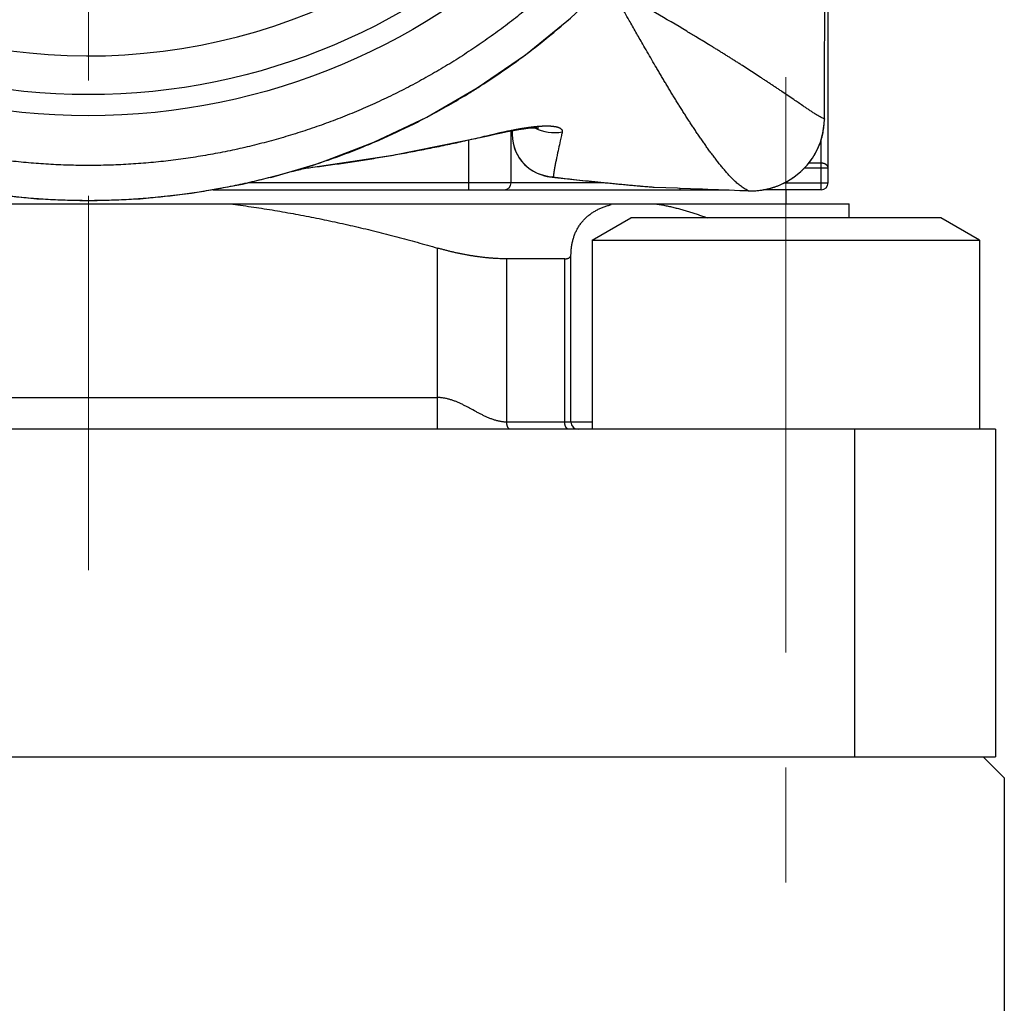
# Model space of a CAD drawing. Header units: millimetres. Extents: x 0 to 594, y 0 to 420.
# Tile 44 of 118: x 194 to 208, y 234 to 248. Entities that reach past the tile are written whole.
import ezdxf

# ---------------------------------------------------------------- set-up
doc = ezdxf.new("R2010")
doc.units = ezdxf.units.MM
doc.header["$LTSCALE"] = 0.257233
doc.linetypes.add('CENTER', pattern=[50.8, 31.75, -6.35, 6.35, -6.35])
doc.layers.add('NoLayerName_001', color=7, linetype='Continuous')

msp = doc.modelspace()

# ---------------------------------------------------------------- linework, layer by layer
at = {"layer": 'NoLayerName_001', "color": 2, "linetype": 'CENTER', "lineweight": 13}
for p, q in [((194.5831, 272.0514), (194.5831, 240.6013)), ((204.4831, 247.6013), (204.4831, 235.9513))]:
    msp.add_line(p, q, dxfattribs=at)
at = {"layer": 'NoLayerName_001', "color": 7, "linetype": 'Continuous', "lineweight": 25}
for p, q in [((205.0831, 246.1013), (205.0831, 255.6826)), ((200.1035, 247.4468), (200.7851, 247.9173)), ((199.3855, 247.0312), (200.1035, 247.4468)), ((198.6354, 246.6747), (199.3855, 247.0312)), ((200.5831, 246.1013), (200.5831, 246.8363)), ((200.5981, 246.8391), (200.5981, 246.7854)), ((197.8579, 246.3801), (198.6354, 246.6747)), ((197.1705, 246.177), (197.8579, 246.3801)), ((197.4709, 246.2594), (197.1705, 246.177)), ((197.7582, 246.3198), (197.7693, 246.3212)), ((196.7693, 246.0816), (197.3271, 246.2233)), ((196.3553, 246.0013), (203.6026, 246.0013)), ((202.6137, 246.0386), (202.9447, 246.0265)), ((202.9447, 246.0265), (202.984, 246.025)), ((202.984, 246.025), (203.2774, 246.0139)), ((203.2774, 246.0139), (203.2998, 246.0131)), ((204.9831, 246.0013), (204.1635, 246.0013)), ((204.4831, 246.0013), (204.4831, 245.8013)), ((183.7831, 245.8013), (205.3831, 245.8013)), ((205.3831, 245.6013), (205.3831, 245.8013)), ((201.7331, 245.2838), (202.2831, 245.6013)), ((206.6831, 245.6013), (202.2831, 245.6013)), ((207.2331, 245.2838), (206.6831, 245.6013)), ((201.7331, 245.2838), (207.2331, 245.2838)), ((201.7331, 245.2838), (201.7331, 242.6013)), ((207.2331, 245.2838), (207.2331, 242.6013)), ((201.3445, 245.021), (200.5215, 245.021)), ((201.4328, 242.7013), (201.4328, 245.0809)), ((207.4581, 242.6013), (181.7081, 242.6013)), ((205.2081, 242.6013), (199.7081, 242.6013)), ((207.4581, 242.6013), (207.4581, 237.9513)), ((181.7081, 237.9513), (207.4581, 237.9513)), ((181.8831, 237.9513), (207.2831, 237.9513)), ((207.2831, 237.9513), (207.5831, 237.6513)), ((207.5831, 237.6513), (207.5831, 225.9516))]:
    msp.add_line(p, q, dxfattribs=at)
at = {"layer": 'NoLayerName_001', "color": 8, "linetype": 'Continuous', "lineweight": 25}
for p, q in [((205.0292, 247.0062), (205.0293, 247.0025)), ((199.9831, 246.0013), (199.9831, 246.711)), ((200.2331, 246.767), (200.2343, 246.762)), ((204.9831, 246.0013), (204.9831, 246.7115)), ((204.9831, 246.3095), (204.744, 246.3095)), ((204.9831, 246.379), (204.8055, 246.379)), ((205.0831, 246.3095), (204.9831, 246.3095)), ((201.9047, 246.1013), (196.8498, 246.1013)), ((201.2528, 246.1717), (201.2071, 246.174)), ((204.463, 246.1013), (205.0831, 246.1013)), ((202.5444, 246.0442), (202.5796, 246.0414)), ((202.5796, 246.0414), (202.6137, 246.0386)), ((202.9831, 246.0013), (202.9831, 246.025)), ((203.9476, 245.9866), (203.9477, 245.9865)), ((199.5399, 242.6013), (199.5399, 245.1728)), ((200.5215, 242.7025), (200.5215, 245.021)), ((201.3445, 242.7013), (201.3445, 245.021)), ((189.6263, 243.0513), (199.5399, 243.0497)), ((201.4328, 242.7013), (200.5215, 242.7025)), ((201.7331, 242.7013), (201.4328, 242.7013)), ((205.4581, 242.6013), (205.4581, 237.9513))]:
    msp.add_line(p, q, dxfattribs=at)
at = {"layer": 'NoLayerName_001', "color": 7, "linetype": 'Continuous', "lineweight": 25}
for points in [[(200.7851, 247.9173), (201.426, 248.4391), (201.9499, 248.9353)], [(204.3809, 246.0624), (204.4925, 246.1153), (204.598, 246.1813), (204.6955, 246.2598), (204.7832, 246.3497), (204.8598, 246.4501), (204.9237, 246.5599), (204.9738, 246.678), (205.0087, 246.8034), (205.0269, 246.9349), (205.0292, 247.0025)], [(200.2343, 246.762), (200.2591, 246.7678), (200.3537, 246.7892), (200.445, 246.809), (200.5323, 246.8267), (200.6148, 246.8423), (200.6917, 246.8553), (200.762, 246.8657), (200.8245, 246.8734), (200.8783, 246.8784), (200.9226, 246.881), (200.9557, 246.8817), (200.9773, 246.8811)], [(197.7682, 246.3211), (198.9038, 246.4917), (200.2343, 246.762)], [(200.5981, 246.7854), (200.6013, 246.7239), (200.6109, 246.6624), (200.6264, 246.6034), (200.6473, 246.5474), (200.673, 246.4948), (200.703, 246.4462), (200.7365, 246.4017), (200.7729, 246.3615), (200.8114, 246.3259), (200.8515, 246.2947), (200.8925, 246.268), (200.934, 246.2453), (200.9762, 246.2263), (201.0175, 246.2111), (201.0568, 246.1995), (201.0941, 246.1908), (201.129, 246.1843)], [(191.7209, 246.2533), (192.3969, 246.0816), (193.1198, 245.9511), (193.8497, 245.872), (194.5831, 245.8454), (195.3166, 245.872), (196.0464, 245.9511), (196.7693, 246.0816)], [(197.4802, 246.2622), (197.4858, 246.2637), (197.4951, 246.2663), (197.5092, 246.2701), (197.5269, 246.2747)], [(197.5269, 246.2747), (197.5472, 246.2798), (197.5698, 246.2851), (197.5939, 246.2906)], [(197.5939, 246.2906), (197.619, 246.296), (197.6446, 246.3011), (197.6701, 246.3059), (197.6948, 246.3103), (197.7181, 246.3141), (197.7395, 246.3173), (197.7582, 246.3198)], [(201.129, 246.1843), (201.1641, 246.1791), (201.2016, 246.1745), (201.426, 246.1506)], [(201.426, 246.1506), (201.691, 246.1228), (201.9452, 246.0972), (202.1884, 246.0741), (202.4205, 246.0536), (202.5795, 246.0406)], [(203.9477, 245.9865), (204.0336, 245.9867), (204.149, 245.9982), (204.2657, 246.0233), (204.3809, 246.0624)]]:
    msp.add_lwpolyline(points, dxfattribs=at)
for radius in [9.25, 8.95]:
    msp.add_circle((194.5831, 256.3013), radius, dxfattribs=at)
for centre, radius, start, end in [((194.5831, 256.3013), 8.4, 215.07223, 331.98347), ((194.5388, 256.243), 10.4083, 308.17163, 311.23263), ((194.4928, 256.3008), 10.4821, 306.81236, 308.17388), ((194.5066, 256.2814), 10.4582, 302.41845, 306.81554), ((194.5822, 256.1607), 10.3158, 297.99088, 301.46404), ((194.5466, 256.2199), 10.3849, 301.4614, 302.41423), ((194.6076, 256.1144), 10.263, 296.55836, 297.9872), ((194.6117, 256.1061), 10.2537, 293.55458, 296.55868), ((194.6231, 256.0802), 10.2255, 292.04132, 293.55398), ((194.634, 256.0534), 10.1965, 289.18906, 292.0408), ((194.6079, 256.1295), 10.277, 287.30445, 289.18723), ((194.5851, 256.2021), 10.3531, 286.18501, 287.30538), ((200.4831, 246.1013), 0.1, 270, 0), ((204.9831, 246.1013), 0.1, 270, 0), ((202.639, 246.7943), 0.756, 265.48374, 268.07842), ((201.5328, 242.7013), 0.1, 179.99872, 269.99872)]:
    msp.add_arc(centre, radius, start, end, dxfattribs=at)
at = {"layer": 'NoLayerName_001', "color": 8, "linetype": 'Continuous', "lineweight": 25}
for centre, radius, start, end in [((204.0571, 247.0027), 0.972, 353.81274, 0.18148), ((201.1982, 247.4215), 0.6096, 242.7343, 280.42707), ((201.1976, 246.7859), 0.5995, 180.05, 268.48349), ((201.3625, 247.1956), 1.0297, 262.67966, 263.8857), ((203.9882, 246.9997), 1.014, 267.70421, 270.30544)]:
    msp.add_arc(centre, radius, start, end, dxfattribs=at)
for points, knots in [([(201.5961, 249.2887), (201.5289, 249.2223), (201.3957, 249.0879), (201.1874, 248.8949), (200.9743, 248.7072), (200.7555, 248.5259), (200.5317, 248.3508), (200.3031, 248.1822), (200.0698, 248.0203), (199.8322, 247.8651), (199.5903, 247.7169), (199.3443, 247.5757), (199.0944, 247.4418), (198.8406, 247.3151), (198.5831, 247.1959), (198.3223, 247.0843), (198.0581, 246.9803), (197.791, 246.884), (197.5212, 246.7954), (197.2489, 246.7147), (196.9743, 246.6417), (196.6978, 246.5766), (196.4195, 246.5194), (196.1397, 246.4701), (195.8586, 246.4289), (195.5765, 246.3958), (195.2936, 246.3708), (195.0101, 246.3541), (194.7263, 246.3457), (194.4424, 246.3457), (194.1585, 246.3541), (193.875, 246.3707), (193.5921, 246.3957), (193.31, 246.4287), (193.0289, 246.4699), (192.7492, 246.519), (192.4709, 246.5761), (192.1943, 246.641), (191.9198, 246.714), (191.6472, 246.7939), (191.4679, 246.8547), (191.378, 246.8842)], [0, 0, 0, 0, 0.2836444, 0.5675144, 0.8515443, 1.1356637, 1.419798, 1.7038697, 1.9877992, 2.2715403, 2.5551446, 2.8386844, 3.1222328, 3.4058265, 3.6894797, 3.9732079, 4.2570217, 4.5409165, 4.8248816, 5.1089023, 5.3929612, 5.6770383, 5.9611119, 6.2451653, 6.5291909, 6.8131849, 7.0971469, 7.3810806, 7.6649946, 7.9489024, 8.2328207, 8.5167608, 8.8007284, 9.0847241, 9.3687438, 9.6527798, 9.9368212, 10.2208553, 10.5048714, 10.7888619, 11.0728223, 11.0728223, 11.0728223, 11.0728223]), ([(202.2586, 248.4061), (202.2161, 248.481), (202.1416, 248.612), (202.0462, 248.7806), (201.9935, 248.8745), (201.9724, 248.912)], [0, 0, 0, 0, 0.25832891, 0.45207597, 0.58124046, 0.58124046, 0.58124046, 0.58124046]), ([(205.0292, 247.0058), (205.0137, 247.0133), (204.9825, 247.0277), (204.938, 247.0537), (204.8941, 247.0804), (204.8507, 247.1081), (204.8077, 247.1364), (204.765, 247.1652), (204.6941, 247.2136), (204.6092, 247.2719), (204.5099, 247.3394), (204.4388, 247.3875), (204.3818, 247.4257), (204.3391, 247.4544), (204.2962, 247.4829), (204.2533, 247.5114), (204.2104, 247.5398), (204.1674, 247.5681), (204.11, 247.6058), (204.0382, 247.6527), (203.9517, 247.7086), (203.8796, 247.755), (203.8217, 247.792), (203.7783, 247.8196), (203.7348, 247.8472), (203.6913, 247.8747), (203.6477, 247.902), (203.604, 247.9293), (203.5603, 247.9565), (203.5166, 247.9836), (203.4727, 248.0107), (203.4289, 248.0376), (203.3703, 248.0734), (203.297, 248.118), (203.1941, 248.18), (202.8262, 248.4007), (202.4136, 248.6468), (202.0459, 248.8678), (201.9724, 248.912)], [0, 0, 0, 0, 0.0514798, 0.1029671, 0.1544414, 0.2059144, 0.2573967, 0.3088897, 0.360387, 0.5148376, 0.6177902, 0.7207503, 0.7722317, 0.823713, 0.875194, 0.9266749, 0.9781555, 1.029636, 1.0811163, 1.1840768, 1.287037, 1.3899972, 1.4414773, 1.4929573, 1.5444373, 1.5959172, 1.6473972, 1.6988772, 1.7503572, 1.8018374, 1.8533175, 1.9047976, 1.9562776, 2.0592372, 2.1621968, 2.3166365, 3.346231, 3.6036297, 3.6036297, 3.6036297, 3.6036297]), ([(203.9476, 245.9876), (203.9287, 245.9979), (203.89, 246.0171), (203.8378, 246.0555), (203.788, 246.0966), (203.7406, 246.1406), (203.6953, 246.1867), (203.6517, 246.2345), (203.6094, 246.2834), (203.568, 246.3332), (203.5275, 246.3835), (203.4878, 246.4345), (203.4488, 246.486), (203.4104, 246.5379), (203.3725, 246.5902), (203.335, 246.6428), (203.298, 246.6957), (203.2613, 246.7488), (203.2249, 246.8022), (203.1889, 246.8558), (203.1532, 246.9096), (203.1178, 246.9637), (203.0827, 247.0179), (203.0478, 247.0722), (203.0132, 247.1268), (202.9788, 247.1815), (202.9447, 247.2363), (202.9108, 247.2913), (202.877, 247.3463), (202.8435, 247.4015), (202.8101, 247.4568), (202.7769, 247.5122), (202.7438, 247.5677), (202.7109, 247.6232), (202.6781, 247.6788), (202.6344, 247.7531), (202.5802, 247.846), (202.5154, 247.9578), (202.4401, 248.0884), (202.3545, 248.2378), (202.2906, 248.35), (202.2586, 248.4061)], [0, 0, 0, 0, 0.0645867, 0.1291983, 0.1937828, 0.2583548, 0.322995, 0.3877138, 0.4524556, 0.5171414, 0.5817719, 0.6463678, 0.7109446, 0.7755136, 0.8400821, 0.9046541, 0.969231, 1.033813, 1.0983999, 1.1629911, 1.2275857, 1.2921821, 1.3567787, 1.4213733, 1.4859642, 1.5505522, 1.615138, 1.6797226, 1.7443064, 1.8088898, 1.8734731, 1.9380564, 2.0026396, 2.0672226, 2.1318052, 2.1963878, 2.325553, 2.4547189, 2.583885, 2.7776332, 2.9713801, 2.9713801, 2.9713801, 2.9713801]), ([(200.2331, 246.767), (200.2462, 246.7701), (200.2724, 246.7763), (200.3117, 246.7855), (200.3444, 246.7931), (200.3706, 246.799), (200.3903, 246.8035), (200.41, 246.8079), (200.4297, 246.8123), (200.4494, 246.8166), (200.4691, 246.8209), (200.4888, 246.8251), (200.5085, 246.8293), (200.5283, 246.8334), (200.548, 246.8375), (200.5678, 246.8415), (200.5876, 246.8454), (200.6074, 246.8493), (200.6206, 246.8519), (200.6272, 246.8531)], [0, 0, 0, 0, 0.04033858, 0.08067743, 0.1210179, 0.14118889, 0.16136018, 0.18153165, 0.20170317, 0.22187464, 0.24204597, 0.2622171, 0.28238797, 0.30255855, 0.32272884, 0.34289884, 0.36306859, 0.38323815, 0.40340761, 0.40340761, 0.40340761, 0.40340761]), ([(200.6272, 246.8531), (200.6308, 246.8538), (200.6379, 246.8552), (200.6486, 246.8572), (200.6593, 246.8592), (200.67, 246.8611), (200.6807, 246.8631), (200.6914, 246.865), (200.7021, 246.8669), (200.7128, 246.8687), (200.7236, 246.8706), (200.7343, 246.8724), (200.745, 246.8741), (200.7558, 246.8759), (200.7665, 246.8776), (200.7772, 246.8793), (200.788, 246.881), (200.7988, 246.8826), (200.8095, 246.8842), (200.8203, 246.8857), (200.8311, 246.8872), (200.8383, 246.8882), (200.8418, 246.8887)], [0, 0, 0, 0, 0.01087996, 0.02175987, 0.03263983, 0.04351992, 0.05440023, 0.06528085, 0.07616174, 0.08704283, 0.09792404, 0.10880532, 0.1196866, 0.13056783, 0.14144898, 0.15233, 0.16321088, 0.1740916, 0.18497214, 0.19585251, 0.20673272, 0.21761279, 0.21761279, 0.21761279, 0.21761279]), ([(200.8418, 246.8887), (200.8452, 246.8892), (200.8519, 246.8901), (200.862, 246.8914), (200.872, 246.8926), (200.8821, 246.8939), (200.8921, 246.8951), (200.9022, 246.8962), (200.9123, 246.8974), (200.9224, 246.8984), (200.9325, 246.8994), (200.9426, 246.9004), (200.9527, 246.9014), (200.9628, 246.9022), (200.9729, 246.9031), (200.983, 246.9038), (200.9931, 246.9046), (201.0032, 246.9052), (201.0133, 246.9058), (201.0235, 246.9063), (201.0336, 246.9068), (201.0437, 246.9072), (201.0539, 246.9075), (201.064, 246.9077), (201.0741, 246.9079), (201.0843, 246.9079), (201.0944, 246.9079), (201.1046, 246.9078), (201.1147, 246.9075), (201.1248, 246.9072), (201.135, 246.9067), (201.1451, 246.9061), (201.1552, 246.9054), (201.1653, 246.9045), (201.1754, 246.9034), (201.1855, 246.9022), (201.1955, 246.9007), (201.2055, 246.8991), (201.2155, 246.8972), (201.2254, 246.895), (201.232, 246.8933), (201.2353, 246.8924)], [0, 0, 0, 0, 0.01013939, 0.02027905, 0.03041891, 0.04055889, 0.05069896, 0.06083908, 0.07097924, 0.08111944, 0.09125971, 0.10140008, 0.11154063, 0.12168136, 0.13182216, 0.14196292, 0.15210359, 0.16224413, 0.1723846, 0.18252507, 0.19266567, 0.2028066, 0.21294809, 0.22309003, 0.23323206, 0.24337395, 0.25351561, 0.26365713, 0.27379872, 0.28394082, 0.29408401, 0.30422831, 0.31437269, 0.32451657, 0.3346601, 0.34480419, 0.35495063, 0.36510189, 0.37525623, 0.38540883, 0.39555816, 0.39555816, 0.39555816, 0.39555816]), ([(201.3085, 246.8219), (201.3049, 246.805), (201.2959, 246.7625), (201.2703, 246.6438), (201.2459, 246.5337), (201.2258, 246.4404), (201.2204, 246.4149), (201.2151, 246.3895), (201.21, 246.364), (201.205, 246.3384), (201.2018, 246.3214), (201.2002, 246.3128)], [0, 0, 0, 0, 0.05204975, 0.13012295, 0.3643617, 0.39038991, 0.41641714, 0.44244315, 0.46846804, 0.4944923, 0.52051691, 0.52051691, 0.52051691, 0.52051691]), ([(201.2353, 246.8924), (201.2385, 246.8915), (201.245, 246.8896), (201.2546, 246.8863), (201.2641, 246.8826), (201.2733, 246.8783), (201.2821, 246.8732), (201.2905, 246.8672), (201.298, 246.8602), (201.3042, 246.8519), (201.3082, 246.8424), (201.31, 246.8322), (201.3088, 246.8253), (201.3085, 246.8219)], [0, 0, 0, 0, 0.01014864, 0.0203038, 0.03046513, 0.04062227, 0.05079765, 0.06105845, 0.07136556, 0.08156329, 0.09175678, 0.10207139, 0.11230488, 0.11230488, 0.11230488, 0.11230488]), ([(203.9936, 245.9857), (204.0079, 245.9861), (204.0364, 245.9864), (204.0792, 245.9895), (204.1218, 245.9941), (204.1642, 246.0005), (204.2063, 246.0086), (204.2481, 246.0184), (204.2893, 246.0299), (204.3301, 246.0431), (204.3703, 246.0579), (204.41, 246.0744), (204.4489, 246.0925), (204.4871, 246.1122), (204.5245, 246.1335), (204.5611, 246.1562), (204.5967, 246.1804), (204.6313, 246.206), (204.6649, 246.233), (204.6973, 246.2614), (204.7285, 246.291), (204.7585, 246.3219), (204.7871, 246.354), (204.8143, 246.3873), (204.8402, 246.4217), (204.8646, 246.4571), (204.8874, 246.4935), (204.9087, 246.5309), (204.9284, 246.5691), (204.9465, 246.6082), (204.9628, 246.648), (204.9775, 246.6885), (204.9904, 246.7296), (205.0015, 246.7712), (205.0107, 246.8131), (205.0183, 246.8554), (205.0216, 246.8838), (205.0234, 246.8979)], [0, 0, 0, 0, 0.0428107, 0.0856637, 0.1285422, 0.1714285, 0.2143043, 0.2571562, 0.2999943, 0.3428347, 0.3856937, 0.4285874, 0.4715276, 0.5145098, 0.5575253, 0.6005651, 0.64362, 0.6866811, 0.7297403, 0.7727905, 0.8158265, 0.8588459, 0.901851, 0.9448453, 0.9878324, 1.0308165, 1.0738028, 1.1167979, 1.15981, 1.2028473, 1.2459025, 1.2889593, 1.3320007, 1.3750099, 1.4179713, 1.4608705, 1.5036951, 1.5036951, 1.5036951, 1.5036951]), ([(197.7693, 246.3213), (197.8107, 246.3266), (197.8935, 246.3372), (198.0176, 246.354), (198.1416, 246.3713), (198.2655, 246.3893), (198.3894, 246.4079), (198.5131, 246.4272), (198.6368, 246.4471), (198.7604, 246.4676), (198.8838, 246.4889), (199.0072, 246.5108), (199.1304, 246.5333), (199.2535, 246.5566), (199.3765, 246.5805), (199.4993, 246.605), (199.622, 246.6303), (199.7446, 246.6562), (199.867, 246.6828), (199.9892, 246.7102), (200.1113, 246.7381), (200.1925, 246.7574), (200.2331, 246.767)], [0, 0, 0, 0, 0.125224, 0.2504476, 0.3756734, 0.5009041, 0.6261426, 0.7513909, 0.8766479, 1.0019118, 1.1271808, 1.2524532, 1.3777275, 1.5030021, 1.6282755, 1.7535463, 1.8788132, 2.0040749, 2.1293303, 2.2545782, 2.3798176, 2.5050477, 2.5050477, 2.5050477, 2.5050477]), ([(201.2002, 246.3128), (201.1998, 246.3107), (201.1991, 246.3066), (201.1979, 246.3003), (201.1968, 246.294), (201.1957, 246.2877), (201.1947, 246.2814), (201.1936, 246.2751), (201.1926, 246.2688), (201.1916, 246.2625), (201.1906, 246.2562), (201.1896, 246.2499), (201.1887, 246.2436), (201.1878, 246.2373), (201.1869, 246.231), (201.1861, 246.2246), (201.1853, 246.2183), (201.1845, 246.212), (201.1838, 246.2056), (201.183, 246.1993), (201.1824, 246.193), (201.182, 246.1887), (201.1818, 246.1866)], [0, 0, 0, 0, 0.0063789, 0.0127577, 0.01913652, 0.02551551, 0.03189478, 0.03827451, 0.04465476, 0.05103541, 0.05741631, 0.06379734, 0.07017837, 0.07655931, 0.08294008, 0.08932062, 0.09570088, 0.10208085, 0.10846053, 0.11483993, 0.12121911, 0.12759813, 0.12759813, 0.12759813, 0.12759813]), ([(205.0831, 246.3095), (205.0831, 246.311), (205.083, 246.314), (205.0823, 246.3184), (205.0813, 246.3228), (205.0799, 246.3271), (205.0781, 246.3313), (205.076, 246.3353), (205.0737, 246.3391), (205.071, 246.3427), (205.0682, 246.3462), (205.0651, 246.3494), (205.0618, 246.3525), (205.0584, 246.3553), (205.0548, 246.358), (205.0511, 246.3605), (205.0473, 246.3629), (205.0434, 246.365), (205.0394, 246.367), (205.0353, 246.3688), (205.0312, 246.3705), (205.027, 246.372), (205.0227, 246.3733), (205.0184, 246.3745), (205.0141, 246.3756), (205.0097, 246.3765), (205.0053, 246.3773), (205.0009, 246.3779), (204.9965, 246.3784), (204.992, 246.3788), (204.9876, 246.379), (204.9846, 246.379), (204.9831, 246.379)], [0, 0, 0, 0, 0.00445053, 0.00892301, 0.01341792, 0.01792982, 0.02244863, 0.02696093, 0.03145358, 0.03593124, 0.04040389, 0.0448775, 0.04935433, 0.05383325, 0.05831022, 0.06277957, 0.06724205, 0.07170154, 0.07616081, 0.08062159, 0.08508463, 0.08954974, 0.09401589, 0.09848143, 0.10294565, 0.10740855, 0.11186995, 0.1163295, 0.1207867, 0.12524089, 0.12969132, 0.13413714, 0.13413714, 0.13413714, 0.13413714]), ([(201.1818, 246.1866), (201.182, 246.1861), (201.1822, 246.1849), (201.184, 246.184), (201.1857, 246.1832), (201.1874, 246.1825), (201.1891, 246.1819), (201.1907, 246.1814), (201.1923, 246.181), (201.1939, 246.1806), (201.1955, 246.1802), (201.1971, 246.1799), (201.1988, 246.1795), (201.2005, 246.1792), (201.2022, 246.1788), (201.2039, 246.1785), (201.2056, 246.1782), (201.2073, 246.1778), (201.2091, 246.1775), (201.2108, 246.1772), (201.2125, 246.1769), (201.2142, 246.1767), (201.2159, 246.1764), (201.2177, 246.1761), (201.2194, 246.1759), (201.2211, 246.1756), (201.2228, 246.1754), (201.2245, 246.1752), (201.2262, 246.1749), (201.2284, 246.1746), (201.2302, 246.1744), (201.2313, 246.1743)], [0, 0, 0, 0, 0.001596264, 0.003521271, 0.005528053, 0.007386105, 0.009128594, 0.01079501, 0.012422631, 0.014046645, 0.015696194, 0.017375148, 0.019078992, 0.020803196, 0.02254323, 0.024294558, 0.026052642, 0.027812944, 0.029570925, 0.031322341, 0.033066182, 0.034803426, 0.036535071, 0.038262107, 0.039985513, 0.041706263, 0.043425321, 0.045143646, 0.04686219, 0.0485819, 0.052028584, 0.052028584, 0.052028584, 0.052028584]), ([(201.2528, 246.1717), (201.3388, 246.1625), (201.4822, 246.1469), (201.683, 246.1257), (201.8265, 246.1109), (201.9412, 246.0994), (202.0274, 246.0909), (202.1135, 246.0826), (202.1996, 246.0744), (202.2858, 246.0665), (202.372, 246.0588), (202.4582, 246.0513), (202.5157, 246.0466), (202.5444, 246.0442)], [0, 0, 0, 0, 0.2595805, 0.4326391, 0.6056973, 0.6922255, 0.7787528, 0.8652791, 0.9518044, 1.0383287, 1.1248524, 1.2113759, 1.2978996, 1.2978996, 1.2978996, 1.2978996]), ([(199.6099, 243.0466), (199.6021, 243.0474), (199.5866, 243.0494), (199.5633, 243.051), (199.5477, 243.0511), (199.5399, 243.0513)], [0, 0, 0, 0, 0.02340265, 0.046780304, 0.070134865, 0.070134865, 0.070134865, 0.070134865]), ([(200.5215, 242.7025), (200.5137, 242.7027), (200.4981, 242.7028), (200.4748, 242.7047), (200.4516, 242.7075), (200.4285, 242.7114), (200.4055, 242.7161), (200.3826, 242.7218), (200.3599, 242.7282), (200.3374, 242.7353), (200.3151, 242.743), (200.2931, 242.7513), (200.2713, 242.76), (200.2497, 242.7692), (200.2284, 242.7787), (200.2072, 242.7886), (200.1862, 242.7987), (200.1654, 242.8091), (200.1446, 242.8197), (200.1239, 242.8305), (200.1033, 242.8414), (200.0621, 242.8634), (200.0211, 242.8858), (199.9799, 242.9078), (199.9592, 242.9187), (199.9385, 242.9294), (199.9177, 242.94), (199.8967, 242.9504), (199.8757, 242.9605), (199.8545, 242.9704), (199.8332, 242.9799), (199.8117, 242.9891), (199.7901, 242.9978), (199.7682, 243.0061), (199.7462, 243.0139), (199.724, 243.0211), (199.7015, 243.0277), (199.6789, 243.0336), (199.6561, 243.0388), (199.6331, 243.0433), (199.6176, 243.0454), (199.6099, 243.0466)], [0, 0, 0, 0, 0.02333968, 0.04669016, 0.07007615, 0.09351197, 0.11700242, 0.14054363, 0.16412398, 0.18772489, 0.21132164, 0.23488408, 0.2583783, 0.28179538, 0.30515706, 0.32848424, 0.35179537, 0.37510677, 0.39843121, 0.42177007, 0.44512019, 0.46847771, 0.56190012, 0.5852466, 0.60859184, 0.63193813, 0.65528836, 0.67864255, 0.70199774, 0.72535222, 0.74870601, 0.77206105, 0.79542079, 0.81878386, 0.8421475, 0.86551268, 0.88888452, 0.91227277, 0.9356876, 0.95911553, 0.98253729, 0.98253729, 0.98253729, 0.98253729]), ([(200.5711, 242.6013), (200.57, 242.6014), (200.5677, 242.6014), (200.5642, 242.6023), (200.5609, 242.6035), (200.5577, 242.6051), (200.5547, 242.607), (200.5519, 242.6091), (200.5493, 242.6115), (200.5469, 242.614), (200.5447, 242.6167), (200.5427, 242.6195), (200.5408, 242.6224), (200.539, 242.6254), (200.5373, 242.6284), (200.5357, 242.6315), (200.5342, 242.6347), (200.5329, 242.6379), (200.5316, 242.6411), (200.5304, 242.6444), (200.5294, 242.6477), (200.5283, 242.651), (200.5274, 242.6543), (200.5266, 242.6577), (200.5258, 242.6611), (200.5251, 242.6645), (200.5245, 242.6679), (200.5239, 242.6714), (200.5234, 242.6748), (200.5229, 242.6782), (200.5225, 242.6817), (200.5222, 242.6851), (200.5219, 242.6886), (200.5217, 242.6921), (200.5216, 242.6955), (200.5215, 242.699), (200.5215, 242.7013), (200.5215, 242.7025)], [0, 0, 0, 0, 0.00346627, 0.00696127, 0.0104963, 0.01406285, 0.01763764, 0.02118704, 0.02468669, 0.02815563, 0.03161392, 0.03507343, 0.03853836, 0.04200844, 0.04548178, 0.04895522, 0.0524264, 0.05589666, 0.05936746, 0.06283979, 0.06631418, 0.06979076, 0.07326927, 0.07674907, 0.0802292, 0.08370838, 0.08718566, 0.09066119, 0.09413522, 0.09760796, 0.10107957, 0.10455018, 0.10801985, 0.11148864, 0.11495655, 0.11842352, 0.12188949, 0.12188949, 0.12188949, 0.12188949]), ([(201.4004, 242.6013), (201.399, 242.6014), (201.3962, 242.6015), (201.3922, 242.6024), (201.3882, 242.6037), (201.3843, 242.6055), (201.3807, 242.6077), (201.3773, 242.6101), (201.3741, 242.6129), (201.3712, 242.6159), (201.3685, 242.619), (201.366, 242.6224), (201.3637, 242.6258), (201.3615, 242.6294), (201.3595, 242.6331), (201.3577, 242.6368), (201.356, 242.6406), (201.3544, 242.6444), (201.353, 242.6483), (201.3517, 242.6523), (201.3505, 242.6562), (201.3494, 242.6602), (201.3485, 242.6643), (201.3476, 242.6683), (201.3469, 242.6724), (201.3462, 242.6765), (201.3457, 242.6806), (201.3453, 242.6847), (201.3449, 242.6889), (201.3447, 242.693), (201.3445, 242.6972), (201.3445, 242.6999), (201.3445, 242.7013)], [0, 0, 0, 0, 0.00413911, 0.00830842, 0.01251632, 0.01675238, 0.02099215, 0.02520282, 0.02937869, 0.03353967, 0.03769937, 0.04186442, 0.0460353, 0.05020721, 0.05437182, 0.05852747, 0.06267742, 0.06682431, 0.07097007, 0.07511596, 0.07926263, 0.08341014, 0.08755798, 0.09170569, 0.09585332, 0.10000087, 0.10414813, 0.10829479, 0.11244038, 0.11658427, 0.12072575, 0.12486397, 0.12486397, 0.12486397, 0.12486397])]:
    msp.add_open_spline(points, degree=3, knots=knots, dxfattribs=at)
at = {"layer": 'NoLayerName_001', "color": 7, "linetype": 'Continuous', "lineweight": 25}
for points, knots in [([(205.0292, 247.0058), (205.0295, 247.1587), (205.0297, 247.4265), (205.0312, 247.7707), (205.0328, 248.0384), (205.0347, 248.2679), (205.037, 248.4974), (205.0399, 248.7269), (205.0436, 248.9946), (205.0469, 249.1858), (205.0488, 249.3005)], [0, 0, 0, 0, 0.4589783, 0.8032122, 1.0327012, 1.2621904, 1.4916799, 1.7211697, 1.9506594, 2.2948933, 2.2948933, 2.2948933, 2.2948933]), ([(197.1705, 246.177), (197.081, 246.1552), (196.9023, 246.1097), (196.6317, 246.0519), (196.3596, 246.0004), (196.0861, 245.9563), (195.8114, 245.9193), (195.5357, 245.8898), (195.2592, 245.8676), (194.9821, 245.8528), (194.7048, 245.8456), (194.4273, 245.846), (194.1499, 245.854), (193.8729, 245.8696), (193.5965, 245.8926), (193.3208, 245.9232), (193.0461, 245.961), (192.7726, 246.0062), (192.5005, 246.0585), (192.2302, 246.1182), (191.9614, 246.1841), (191.7842, 246.2349), (191.6953, 246.2594)], [0, 0, 0, 0, 0.2764163, 0.5530758, 0.8299414, 1.1069775, 1.3841499, 1.6614268, 1.9387794, 2.216182, 2.4936132, 2.7710559, 3.048498, 3.3259276, 3.6033282, 3.8806786, 4.1579535, 4.4351242, 4.712159, 4.9890238, 5.2656829, 5.5420992, 5.5420992, 5.5420992, 5.5420992]), ([(203.2998, 246.0131), (203.5013, 246.0051), (203.7173, 245.9969), (203.9332, 245.9881), (203.9476, 245.9876)], [0, 0, 0, 0, 0.60508556, 0.64830596, 0.64830596, 0.64830596, 0.64830596]), ([(196.5941, 245.8013), (196.6439, 245.7947), (196.7436, 245.7818), (196.8928, 245.7605), (197.0419, 245.738), (197.1907, 245.7142), (197.3394, 245.6891), (197.4879, 245.6627), (197.6361, 245.6351), (197.7841, 245.6063), (197.9319, 245.5763), (198.0794, 245.5451), (198.2267, 245.5127), (198.3737, 245.4792), (198.5204, 245.4446), (198.6669, 245.4089), (198.8131, 245.3721), (198.959, 245.3343), (199.1047, 245.2955), (199.2501, 245.2556), (199.3952, 245.2148), (199.4917, 245.1868), (199.5399, 245.1728)], [0, 0, 0, 0, 0.1507275, 0.3014668, 0.4522175, 0.602979, 0.75375, 0.9045287, 1.0553129, 1.2061, 1.356887, 1.5076701, 1.6584466, 1.809217, 1.9599827, 2.1107444, 2.2615023, 2.4122562, 2.5630056, 2.7137492, 2.8644857, 3.015213, 3.015213, 3.015213, 3.015213]), ([(201.4328, 245.0809), (201.433, 245.0896), (201.4334, 245.1069), (201.4349, 245.1329), (201.4371, 245.1588), (201.4401, 245.1847), (201.4439, 245.2105), (201.4484, 245.2362), (201.4538, 245.2617), (201.46, 245.2869), (201.4671, 245.312), (201.4751, 245.3368), (201.4839, 245.3612), (201.4936, 245.3853), (201.5043, 245.409), (201.5158, 245.4322), (201.5283, 245.455), (201.5416, 245.4773), (201.5559, 245.4991), (201.571, 245.5202), (201.5869, 245.5407), (201.6037, 245.5606), (201.6212, 245.5797), (201.6395, 245.5982), (201.6586, 245.6159), (201.6783, 245.6328), (201.6986, 245.649), (201.7196, 245.6643), (201.7411, 245.6789), (201.7631, 245.6927), (201.7856, 245.7058), (201.8085, 245.718), (201.8319, 245.7295), (201.8556, 245.7403), (201.8797, 245.7503), (201.904, 245.7596), (201.9287, 245.7682), (201.9535, 245.7761), (201.9786, 245.7835), (201.9954, 245.7877), (202.0038, 245.7899)], [0, 0, 0, 0, 0.02596954, 0.05198626, 0.07803425, 0.10409944, 0.13016979, 0.15623549, 0.18228914, 0.20832598, 0.23434406, 0.26034444, 0.28632966, 0.31230228, 0.33826665, 0.36422925, 0.39019786, 0.41617316, 0.44215189, 0.46813166, 0.49411127, 0.52009097, 0.54607134, 0.57205149, 0.59802903, 0.62400041, 0.64996628, 0.67593402, 0.70190924, 0.72789513, 0.75389267, 0.77990374, 0.8059329, 0.8319822, 0.85805076, 0.884135, 0.91022879, 0.93632362, 0.96240883, 0.98847171, 0.98847171, 0.98847171, 0.98847171]), ([(202.6368, 245.8013), (202.6583, 245.7978), (202.7015, 245.7911), (202.7658, 245.7788), (202.8299, 245.7652), (202.8937, 245.7503), (202.9572, 245.7341), (203.0204, 245.7168), (203.0833, 245.6984), (203.1459, 245.679), (203.2082, 245.6586), (203.2702, 245.6374), (203.3239, 245.6182), (203.3569, 245.6059), (203.3695, 245.6013)], [0, 0, 0, 0, 0.06547203, 0.13096058, 0.19647138, 0.26200409, 0.32755272, 0.39310605, 0.45864806, 0.52416761, 0.58967079, 0.65516432, 0.72065302, 0.76085834, 0.76085834, 0.76085834, 0.76085834]), ([(200.5215, 245.021), (200.5049, 245.0212), (200.4717, 245.0212), (200.4219, 245.0227), (200.3722, 245.0249), (200.3224, 245.028), (200.2727, 245.0319), (200.2231, 245.0366), (200.1736, 245.042), (200.1241, 245.0482), (200.0747, 245.0551), (200.0254, 245.0627), (199.9763, 245.0709), (199.9272, 245.0797), (199.8783, 245.0892), (199.8295, 245.0994), (199.7809, 245.1101), (199.7324, 245.1215), (199.684, 245.1334), (199.6358, 245.146), (199.5878, 245.159), (199.5559, 245.1683), (199.5399, 245.1728)], [0, 0, 0, 0, 0.04978426, 0.09957807, 0.14938416, 0.19920384, 0.24903702, 0.29888227, 0.34873689, 0.39859694, 0.44845735, 0.49831197, 0.54815712, 0.5979939, 0.64782348, 0.69764673, 0.74746417, 0.79727603, 0.84708219, 0.89688226, 0.94667554, 0.99646104, 0.99646104, 0.99646104, 0.99646104]), ([(201.3445, 245.021), (201.3458, 245.021), (201.3485, 245.021), (201.3524, 245.0211), (201.3564, 245.0214), (201.3604, 245.0217), (201.3643, 245.0221), (201.3682, 245.0226), (201.3722, 245.0232), (201.3761, 245.0239), (201.38, 245.0248), (201.3838, 245.0257), (201.3876, 245.0268), (201.3914, 245.0281), (201.3952, 245.0295), (201.3988, 245.0311), (201.4024, 245.0329), (201.4058, 245.0348), (201.4092, 245.037), (201.4124, 245.0394), (201.4154, 245.0419), (201.4183, 245.0447), (201.421, 245.0477), (201.4234, 245.0509), (201.4256, 245.0542), (201.4275, 245.0577), (201.4291, 245.0614), (201.4304, 245.0652), (201.4314, 245.069), (201.4321, 245.073), (201.4326, 245.0769), (201.4327, 245.0796), (201.4328, 245.0809)], [0, 0, 0, 0, 0.00395956, 0.00792234, 0.01188717, 0.01585324, 0.01982016, 0.02378801, 0.02775733, 0.0317292, 0.03570522, 0.03968756, 0.04367577, 0.04766471, 0.0516503, 0.05563047, 0.05960536, 0.06357763, 0.06755268, 0.07153844, 0.07553523, 0.07953555, 0.08353357, 0.08752592, 0.09151234, 0.0954962, 0.09948371, 0.10347777, 0.1074767, 0.11147517, 0.1154649, 0.11943534, 0.11943534, 0.11943534, 0.11943534])]:
    msp.add_open_spline(points, degree=3, knots=knots, dxfattribs=at)

doc.saveas('drawing.dxf')
